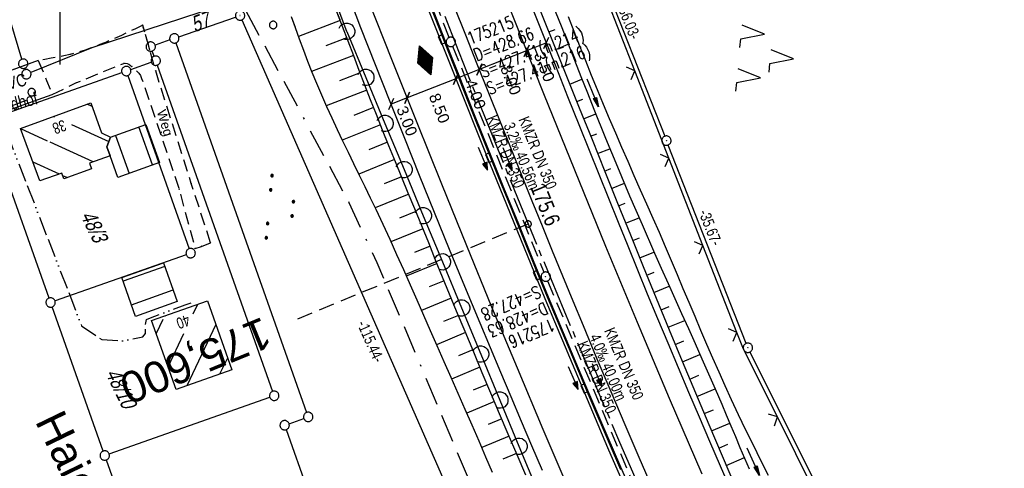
# Model space of a CAD drawing. Extents: x 508513 to 509174, y 450079 to 451036.
# Tile 44 of 51: x 508594 to 508751, y 450823 to 450895. Entities that reach past the tile are written whole.
import ezdxf
from ezdxf.enums import TextEntityAlignment as Align

# ---------------------------------------------------------------- set-up
doc = ezdxf.new("R2010")
doc.units = 0
doc.header["$LTSCALE"] = 10
doc.header["$MEASUREMENT"] = 0
for name, pattern in [('ACAD_ISO13W100', [36, 12, -3, 12, -3, 0, -3, 0, -3]), ('ACAD_ISO16W100', [73, 15, -6.5, 15, -6.5, 15, -7, 1, -7]), ('ACHSE', [5.5, 4, -0.5, 0.5, -0.5]), ('AUSGEZOGEN', [0]), ('LT00', [0]), ('LT11', [0.3, 0.2, -0.1]), ('LT17', [0.15, 0.1, -0.05]), ('STRICHLINIE2', [0.375, 0.25, -0.125])]:
    doc.linetypes.add(name, pattern=pattern)
doc.layers.get('0').update_dxf_attribs({"linetype": 'LT00'})
for name, color, linetype in [('--EK_FBR', 250, 'LT00'), ('--EK_Halt-Pfeil', 4, 'LT00'), ('--EK_Haltung', 7, 'STRICHLINIE2'), ('--EK_Haltung-Text', 140, 'LT00'), ('--EK_Schacht-Text', 5, 'LT00'), ('--EK_ST-93-1', 30, 'LT17'), ('--EL_DFK_AB_L', 21, 'LT00'), ('--EL_DFK_AB_P', 7, 'LT00'), ('--EL_Halt-Pfeil', 4, 'LT00'), ('--EL_Haltung', 182, 'STRICHLINIE2'), ('--EL_Haltung-Text', 182, 'LT00'), ('-AX-093', 35, 'ACHSE'), ('-HTP-40W', 11, 'Continuous'), ('-ST-93-1', 250, 'LT00'), ('ABSTAND', 8, 'LT00'), ('BAB-KABEL', 220, 'ACAD_ISO16W100'), ('BEMAßUNG', 255, 'Continuous'), ('DFK_AB_L', 21, 'LT00'), ('DFK_AB_P', 7, 'LT00'), ('DFK_BEB_SCHR', 254, 'LT00'), ('DFK_BEBAUUNG', 250, 'LT00'), ('DFK_FLUR_NR', 250, 'LT00'), ('DFK_GZPKT', 250, 'LT00'), ('DFK_HAUSNR', 250, 'LT00'), ('DFK_KATASTER', 250, 'LT00'), ('DFK_NUTZUNG', 250, 'LT00'), ('DFK_VERMPKT', 252, 'LT00'), ('FELDWEG_TEXT', 250, 'Continuous'), ('GASLTG', 250, 'ACAD_ISO13W100'), ('ORTSNAMEN', 250, 'Continuous'), ('PFEIL', 140, 'AUSGEZOGEN'), ('V121_AFBR_BAB', 250, 'LT00'), ('V121_BOESCH', 250, 'LT00'), ('V121_FELDWEG', 250, 'LT11'), ('V121_RASTER', 250, 'LT00'), ('V122_AFBR_BAB', 250, 'LT00'), ('V122_BOESCH', 250, 'LT00'), ('V122_BOSCHUNG', 250, 'LT00'), ('V122_FELDWEG', 250, 'LT11'), ('V122_GRABEN', 250, 'LT00'), ('V122_H_BORD', 8, 'LT00'), ('V122_KA_PRUF', 182, 'LT00'), ('V122_LAERM', 11, 'LT00'), ('V122_LD_MARK', 250, 'LT00'), ('V122_RINNE', 182, 'LT00'), ('V122_SINKK', 182, 'LT00'), ('V122_ZAUN', 40, 'LT00'), ('WASSERLTG_TEXT', 130, 'Continuous')]:
    doc.layers.add(name, color=color, linetype=linetype)
doc.styles.add('Arial', font='ARIAL.TTF')
doc.styles.add('Beschrift', font='ARIAL.TTF')
doc.styles.add('Haltungsbeschriftung', font='ARIAL.TTF', dxfattribs={"width": 0.75})
doc.styles.add('schachtbeschriftung', font='romans.shx', dxfattribs={"width": 0.75, "height": 2})
doc.styles.get("Standard").update_dxf_attribs({"font": 'ARIAL.TTF'})
doc.styles.add('Versorgungsltg', font='ARIAL.TTF', dxfattribs={"width": 0.8, "height": 2})

# ---------------------------------------------------------------- blocks, each defined once
blk = doc.blocks.new('SYMB7010')
at = {"color": 0, "linetype": 'ByBlock'}
for points in [[(-0.031408, 0.499213), (-0.093728, 0.49134), (-0.15457, 0.475719), (-0.212975, 0.452595), (-0.268021, 0.422333), (-0.31884, 0.385411), (-0.36463, 0.342411), (-0.40467, 0.29401), (-0.438329, 0.240973), (-0.465074, 0.184136), (-0.484486, 0.124395), (-0.496256, 0.062692), (-0.5002, 0)], [(-0.5002, 0), (-0.496256, -0.062692), (-0.484486, -0.124395), (-0.465075, -0.184136), (-0.438329, -0.240973), (-0.404671, -0.29401), (-0.36463, -0.342411), (-0.31884, -0.385411), (-0.268021, -0.422333), (-0.212975, -0.452595), (-0.154571, -0.475719), (-0.093728, -0.49134), (-0.031408, -0.499213), (0.031408, -0.499213)], [(0.5002, 0), (0.496256, 0.062692), (0.484485, 0.124395), (0.465074, 0.184136), (0.438329, 0.240973), (0.40467, 0.29401), (0.36463, 0.342411), (0.31884, 0.385411), (0.268021, 0.422333), (0.212975, 0.452595), (0.15457, 0.475719), (0.093728, 0.49134), (0.031408, 0.499213), (-0.031408, 0.499213)], [(0.031408, -0.499213), (0.093728, -0.491341), (0.15457, -0.475719), (0.212975, -0.452595), (0.268021, -0.422333), (0.31884, -0.385411), (0.36463, -0.342411), (0.404671, -0.294011), (0.438329, -0.240974), (0.465075, -0.184136), (0.484486, -0.124395), (0.496256, -0.062692), (0.500201, 0)]]:
    blk.add_lwpolyline(points, dxfattribs=at)
blk = doc.blocks.new('SYMB7111')
at = {"color": 0, "linetype": 'ByBlock'}
for p, q in [((-0.13, 0.202919), (-0.13, 0.177081)), ((-0.125, 0.172895), (-0.125, 0.207105)), ((-0.12, 0.209164), (-0.12, 0.170836)), ((-0.115, 0.170204), (-0.115, 0.209796)), ((-0.11, 0.209164), (-0.11, 0.170836)), ((-0.105, 0.172895), (-0.105, 0.207105)), ((-0.1, 0.202919), (-0.1, 0.177081)), ((-0.095, 0.189874), (-0.095, 0.190146)), ((0.1, 0.202919), (0.1, 0.177081)), ((0.105, 0.172895), (0.105, 0.207105)), ((0.11, 0.209164), (0.11, 0.170836)), ((0.115, 0.170204), (0.115, 0.209796)), ((0.12, 0.209164), (0.12, 0.170836)), ((0.125, 0.172895), (0.125, 0.207105)), ((0.13, 0.202919), (0.13, 0.177081)), ((0.135, 0.189874), (0.135, 0.190146)), ((-0.515, -0.177081), (-0.515, -0.202919)), ((-0.51, -0.207105), (-0.51, -0.172895)), ((-0.505, -0.170836), (-0.505, -0.209164)), ((-0.5, -0.209796), (-0.5, -0.170204)), ((-0.495, -0.170836), (-0.495, -0.209164)), ((-0.49, -0.207105), (-0.49, -0.172895)), ((-0.485, -0.177081), (-0.485, -0.202919)), ((-0.48, -0.190126), (-0.48, -0.189854)), ((-0.285, -0.177081), (-0.285, -0.202919)), ((-0.28, -0.207105), (-0.28, -0.172895)), ((-0.275, -0.170836), (-0.275, -0.209164)), ((-0.27, -0.209796), (-0.27, -0.170204)), ((-0.265, -0.170836), (-0.265, -0.209164)), ((-0.26, -0.207105), (-0.26, -0.172895)), ((-0.255, -0.177081), (-0.255, -0.202919)), ((-0.25, -0.190126), (-0.25, -0.189854)), ((0.255, -0.177081), (0.255, -0.202919)), ((0.26, -0.207105), (0.26, -0.172895)), ((0.265, -0.170836), (0.265, -0.209164)), ((0.27, -0.209796), (0.27, -0.170204)), ((0.275, -0.170836), (0.275, -0.209164)), ((0.28, -0.207105), (0.28, -0.172895)), ((0.285, -0.177081), (0.285, -0.202919)), ((0.29, -0.190126), (0.29, -0.189854)), ((0.485, -0.177081), (0.485, -0.202919)), ((0.49, -0.207105), (0.49, -0.172895)), ((0.495, -0.170836), (0.495, -0.209164)), ((0.5, -0.209796), (0.5, -0.170204)), ((0.505, -0.170836), (0.505, -0.209164)), ((0.51, -0.207105), (0.51, -0.172895)), ((0.515, -0.177081), (0.515, -0.202919)), ((0.52, -0.190126), (0.52, -0.189854))]:
    blk.add_line(p, q, dxfattribs=at)
for points in [[(-0.095, 0.19), (-0.096981, 0.198678), (-0.10253, 0.205637), (-0.11055, 0.209499), (-0.11945, 0.209499), (-0.12747, 0.205637), (-0.133019, 0.198678), (-0.135, 0.19), (-0.133019, 0.181322), (-0.12747, 0.174363), (-0.11945, 0.170501), (-0.11055, 0.170501), (-0.10253, 0.174363), (-0.096981, 0.181322), (-0.095, 0.19)], [(0.135, 0.19), (0.133019, 0.198678), (0.12747, 0.205637), (0.11945, 0.209499), (0.11055, 0.209499), (0.10253, 0.205637), (0.096981, 0.198678), (0.095, 0.19), (0.096981, 0.181322), (0.10253, 0.174363), (0.11055, 0.170501), (0.11945, 0.170501), (0.12747, 0.174363), (0.133019, 0.181322), (0.135, 0.19)], [(-0.48, -0.19), (-0.481981, -0.181322), (-0.48753, -0.174363), (-0.49555, -0.170501), (-0.50445, -0.170501), (-0.51247, -0.174363), (-0.518019, -0.181322), (-0.52, -0.19), (-0.518019, -0.198678), (-0.51247, -0.205637), (-0.50445, -0.209499), (-0.49555, -0.209499), (-0.48753, -0.205637), (-0.481981, -0.198678), (-0.48, -0.19)], [(-0.25, -0.19), (-0.251981, -0.181322), (-0.25753, -0.174363), (-0.26555, -0.170501), (-0.27445, -0.170501), (-0.28247, -0.174363), (-0.288019, -0.181322), (-0.29, -0.19), (-0.288019, -0.198678), (-0.28247, -0.205637), (-0.27445, -0.209499), (-0.26555, -0.209499), (-0.25753, -0.205637), (-0.251981, -0.198678), (-0.25, -0.19)], [(0.29, -0.19), (0.288019, -0.181322), (0.28247, -0.174363), (0.27445, -0.170501), (0.26555, -0.170501), (0.25753, -0.174363), (0.251981, -0.181322), (0.25, -0.19), (0.251981, -0.198678), (0.25753, -0.205637), (0.26555, -0.209499), (0.27445, -0.209499), (0.28247, -0.205637), (0.288019, -0.198678), (0.29, -0.19)], [(0.52, -0.19), (0.518019, -0.181322), (0.51247, -0.174363), (0.50445, -0.170501), (0.49555, -0.170501), (0.48753, -0.174363), (0.481981, -0.181322), (0.48, -0.19), (0.481981, -0.198678), (0.48753, -0.205637), (0.49555, -0.209499), (0.50445, -0.209499), (0.51247, -0.205637), (0.518019, -0.198678), (0.52, -0.19)]]:
    blk.add_lwpolyline(points, dxfattribs=at)
blk = doc.blocks.new('SYMB7221')
at = {"color": 0, "linetype": 'ByBlock'}
for p, q in [((0, 0.435), (-0.11, 0.065)), ((0.11, 0.065), (0, 0.435)), ((0.25, 0.065), (0.11, 0.065)), ((-0.35, -0.065), (-0.46, -0.435)), ((0.35, -0.065), (0.24, -0.435))]:
    blk.add_line(p, q, dxfattribs=at)
for points in [[(-0.1, -0.435), (-0.24, -0.435), (-0.35, -0.065)], [(0.6, -0.435), (0.46, -0.435), (0.35, -0.065)]]:
    blk.add_lwpolyline(points, dxfattribs=at)
blk = doc.blocks.new('SYMB0003')
at = {"color": 0, "linetype": 'ByBlock'}
for p, q in [((-0.015712, 0), (0.010166, 0.012015)), ((0, -0.021257), (-0.015712, 0)), ((0.010166, 0.012015), (0, -0.021257))]:
    blk.add_line(p, q, dxfattribs=at)
for points in [[(-0.031395, 0.499013), (-0.093691, 0.491144), (-0.154509, 0.475528), (-0.21289, 0.452414), (-0.267913, 0.422164), (-0.318712, 0.385257), (-0.364484, 0.342274), (-0.404509, 0.293893), (-0.438154, 0.240877), (-0.464888, 0.184062), (-0.484292, 0.124345), (-0.496058, 0.062667), (-0.5, 0)], [(-0.5, 0), (-0.496058, -0.062667), (-0.484292, -0.124345), (-0.464888, -0.184062), (-0.438154, -0.240877), (-0.404509, -0.293893), (-0.364485, -0.342274), (-0.318712, -0.385257), (-0.267914, -0.422164), (-0.21289, -0.452414), (-0.154509, -0.475529), (-0.093691, -0.491144), (-0.031395, -0.499014), (0.031395, -0.499014)], [(0.5, 0), (0.496057, 0.062667), (0.484292, 0.124345), (0.464888, 0.184062), (0.438153, 0.240877), (0.404509, 0.293893), (0.364484, 0.342274), (0.318712, 0.385257), (0.267913, 0.422164), (0.21289, 0.452414), (0.154509, 0.475528), (0.093691, 0.491144), (0.031395, 0.499013), (-0.031395, 0.499013)], [(0.031395, -0.499014), (0.093691, -0.491144), (0.154509, -0.475529), (0.21289, -0.452414), (0.267914, -0.422164), (0.318712, -0.385257), (0.364485, -0.342274), (0.404509, -0.293893), (0.438154, -0.240877), (0.464889, -0.184062), (0.484292, -0.124345), (0.496058, -0.062667), (0.5, 0)]]:
    blk.add_lwpolyline(points, dxfattribs=at)
blk = doc.blocks.new('SYMB2')
at = {"color": 0, "linetype": 'ByBlock', "flags": 128}
for points in [[(-0.031395, 0.499013), (-0.093691, 0.491144), (-0.154509, 0.475528), (-0.21289, 0.452414), (-0.267913, 0.422164), (-0.318712, 0.385257), (-0.364484, 0.342274), (-0.404509, 0.293893), (-0.438154, 0.240877), (-0.464888, 0.184062), (-0.484292, 0.124345), (-0.496058, 0.062667), (-0.5, 0)], [(-0.5, 0), (-0.496058, -0.062667), (-0.484292, -0.124345), (-0.464888, -0.184062), (-0.438154, -0.240877), (-0.404509, -0.293893), (-0.364485, -0.342274), (-0.318712, -0.385257), (-0.267914, -0.422164), (-0.21289, -0.452414), (-0.154509, -0.475529), (-0.093691, -0.491144), (-0.031395, -0.499014), (0.031395, -0.499014)], [(0.5, 0), (0.496057, 0.062667), (0.484292, 0.124345), (0.464888, 0.184062), (0.438153, 0.240877), (0.404509, 0.293893), (0.364484, 0.342274), (0.318712, 0.385257), (0.267913, 0.422164), (0.21289, 0.452414), (0.154509, 0.475528), (0.093691, 0.491144), (0.031395, 0.499013), (-0.031395, 0.499013)], [(0.031395, -0.499014), (0.093691, -0.491144), (0.154509, -0.475529), (0.21289, -0.452414), (0.267914, -0.422164), (0.318712, -0.385257), (0.364485, -0.342274), (0.404509, -0.293893), (0.438154, -0.240877), (0.464889, -0.184062), (0.484292, -0.124345), (0.496058, -0.062667), (0.5, 0)]]:
    blk.add_lwpolyline(points, dxfattribs=at)
blk = doc.blocks.new('SYMB0011')
at = {"color": 0, "linetype": 'ByBlock'}
for p, q in [((0.5, 0), (-0.5, 0)), ((0, 0.5), (0, -0.5))]:
    blk.add_line(p, q, dxfattribs=at)
blk = doc.blocks.new('SYMB0024')
at = {"color": 0, "linetype": 'ByBlock'}
for p, q in [((-0.5, 0.5), (0, 0)), ((0, 0), (0.5, 0.5))]:
    blk.add_line(p, q, dxfattribs=at)
blk = doc.blocks.new('SYMB7122')
at = {"color": 0, "linetype": 'ByBlock'}
for points in [[(-0.109975, -0.002365), (-0.106745, 0.026562), (-0.096041, 0.053629), (-0.078613, 0.076941), (-0.055681, 0.094866), (-0.028851, 0.106149), (0, 0.11)], [(0, 0.11), (0.028851, 0.106149), (0.055681, 0.094866), (0.078613, 0.076941), (0.096041, 0.053629), (0.106745, 0.026562), (0.109975, -0.002365)], [(-0.075234, -0.080249), (-0.093647, -0.057708), (-0.105504, -0.031126), (-0.109975, -0.002365)], [(0.109975, -0.002365), (0.105504, -0.031126), (0.093647, -0.057708), (0.075234, -0.080249)]]:
    blk.add_lwpolyline(points, dxfattribs=at)
blk = doc.blocks.new('_Oblique')
at = {"color": 0, "linetype": 'ByBlock', "lineweight": -2}
blk.add_line((-0.5, -0.5), (0.5, 0.5), dxfattribs=at)
blk = doc.blocks.new('Pfreil3')
at = {"layer": 'PFEIL'}
blk.add_hatch(color=256, dxfattribs=at).paths.add_polyline_path([(-1.55, 0.27), (-1.55, -0.27), (0, 0)])
for p, q in [((-1.55, 0), (-4.83, 0)), ((-1.55, -0.27), (-1.55, 0.27)), ((-1.55, 0.27), (0, 0)), ((0, 0), (-1.55, -0.27))]:
    blk.add_line(p, q, dxfattribs=at)
blk = doc.blocks.new('SYMB0652')
at = {"color": 0, "linetype": 'ByBlock'}
blk.add_lwpolyline([(-0.15, -0.075), (0.15, -0.075), (0.15, 0.075), (-0.15, 0.075), (-0.15, -0.075)], dxfattribs=at)
blk = doc.blocks.new('SYMB71')
at = {"color": 0, "linetype": 'ByBlock'}
for p, q in [((-0.5, 0), (0, 0.25)), ((0, -0.25), (-0.5, 0)), ((-0.5, 0), (-0.5, 0)), ((-0.48, -0.01), (-0.48, 0.01)), ((-0.46, -0.02), (-0.46, 0.02)), ((-0.44, -0.03), (-0.44, 0.03)), ((-0.42, -0.04), (-0.42, 0.04)), ((-0.4, -0.05), (-0.4, 0.05)), ((-0.38, -0.06), (-0.38, 0.06)), ((-0.36, -0.07), (-0.36, 0.07)), ((-0.34, -0.08), (-0.34, 0.08)), ((-0.32, -0.09), (-0.32, 0.09)), ((-0.3, -0.1), (-0.3, 0.1)), ((-0.28, -0.11), (-0.28, 0.11)), ((-0.26, -0.12), (-0.26, 0.12)), ((-0.24, -0.13), (-0.24, 0.13)), ((-0.22, -0.14), (-0.22, 0.14)), ((-0.2, -0.15), (-0.2, 0.15)), ((-0.18, -0.16), (-0.18, 0.16)), ((-0.16, -0.17), (-0.16, 0.17)), ((-0.14, -0.18), (-0.14, 0.18)), ((-0.12, -0.19), (-0.12, 0.19)), ((-0.1, -0.2), (-0.1, 0.2)), ((-0.08, -0.21), (-0.08, 0.21)), ((-0.06, -0.22), (-0.06, 0.22)), ((-0.04, -0.23), (-0.04, 0.23)), ((-0.02, -0.24), (-0.02, 0.24)), ((0, 0.25), (0.5, 0)), ((0, -0.25), (0, 0.25)), ((0.5, 0), (0, -0.25)), ((0.02, -0.24), (0.02, 0.24)), ((0.04, -0.23), (0.04, 0.23)), ((0.06, -0.22), (0.06, 0.22)), ((0.08, -0.21), (0.08, 0.21)), ((0.1, -0.2), (0.1, 0.2)), ((0.12, -0.19), (0.12, 0.19)), ((0.14, -0.18), (0.14, 0.18)), ((0.16, -0.17), (0.16, 0.17)), ((0.18, -0.16), (0.18, 0.16)), ((0.2, -0.15), (0.2, 0.15)), ((0.22, -0.14), (0.22, 0.14)), ((0.24, -0.13), (0.24, 0.13)), ((0.26, -0.12), (0.26, 0.12)), ((0.28, -0.11), (0.28, 0.11)), ((0.3, -0.1), (0.3, 0.1)), ((0.32, -0.09), (0.32, 0.09)), ((0.34, -0.08), (0.34, 0.08)), ((0.36, -0.07), (0.36, 0.07)), ((0.38, -0.06), (0.38, 0.06)), ((0.4, -0.05), (0.4, 0.05)), ((0.42, -0.04), (0.42, 0.04)), ((0.44, -0.03), (0.44, 0.03)), ((0.46, -0.02), (0.46, 0.02)), ((0.48, -0.01), (0.48, 0.01))]:
    blk.add_line(p, q, dxfattribs=at)
blk = doc.blocks.new('SYMB0070')
at = {"color": 0, "linetype": 'ByBlock'}
for p, q in [((-0.5, 0), (0.2, 0)), ((0.5, 0), (0.2, 0.1)), ((0.2, 0.1), (0.2, 0)), ((0.468, 0), (0.21, 0.086)), ((0.21, 0.086), (0.21, -0.086)), ((0.21, -0.086), (0.468, 0)), ((0.22, -0.072), (0.437, 0)), ((0.23, -0.058), (0.405, 0)), ((0.24, -0.045), (0.374, 0)), ((0.342, 0), (0.25, 0.031)), ((0.25, 0.031), (0.25, -0.031)), ((0.25, -0.031), (0.342, 0)), ((0.26, -0.017), (0.31, 0)), ((0.27, -0.003), (0.279, 0))]:
    blk.add_line(p, q, dxfattribs=at)
for points in [[(0.2, 0), (0.2, -0.1), (0.5, 0)], [(0.437, 0), (0.22, 0.072), (0.22, -0.072)], [(0.405, 0), (0.23, 0.058), (0.23, -0.058)], [(0.374, 0), (0.24, 0.045), (0.24, -0.045)], [(0.31, 0), (0.26, 0.017), (0.26, -0.017)], [(0.279, 0), (0.27, 0.003), (0.27, -0.003)]]:
    blk.add_lwpolyline(points, dxfattribs=at)

msp = doc.modelspace()

# ---------------------------------------------------------------- linework, layer by layer
at = {"layer": '--EK_FBR'}
for points in [[(508677.33, 450822.73), (508675.66, 450826.65), (508673.99, 450830.58), (508672.32, 450834.51), (508670.66, 450838.43), (508669, 450842.37), (508667.35, 450846.3), (508664.9, 450852.21), (508662.47, 450858.12), (508660.05, 450864.04), (508657.65, 450869.97), (508655.28, 450875.89), (508652.92, 450881.81), (508650.58, 450887.74), (508648.26, 450893.67), (508646.74, 450897.59)], [(508707.8, 450818.98), (508705.88, 450823.42), (508704.19, 450827.35), (508702.5, 450831.28), (508700.82, 450835.22), (508699.15, 450839.15), (508697.49, 450843.1), (508695.84, 450847.04), (508694.2, 450850.99), (508692.62, 450854.81), (508691.06, 450858.64), (508689.51, 450862.47), (508687.96, 450866.3), (508686.42, 450870.13), (508684.88, 450873.97), (508683.34, 450877.81), (508681.43, 450882.59), (508679.52, 450887.37), (508677.62, 450892.15), (508675.71, 450896.94)]]:
    msp.add_lwpolyline(points, dxfattribs=at)
at = {"layer": '--EK_FBR', "color": 2}
msp.add_lwpolyline([(508695.13, 450819.52), (508692.86, 450824.78), (508690.6, 450830.04), (508688.35, 450835.31), (508686.12, 450840.58), (508683.91, 450845.87), (508682.25, 450849.86), (508680.61, 450853.86), (508678.97, 450857.86), (508677.34, 450861.87), (508675.71, 450865.88), (508674.09, 450869.89), (508672.48, 450873.9), (508670.61, 450878.54), (508668.75, 450883.19), (508666.9, 450887.84), (508665.05, 450892.49), (508663.21, 450897.14)], dxfattribs=at)
at = {"layer": '--EK_Haltung'}
for p, q in [((508662.4, 450892.08), (508648.72, 450927.29)), ((508662.95, 450890.69), (508677.59, 450854.47)), ((508678.16, 450853.09), (508693.14, 450817.61))]:
    msp.add_line(p, q, dxfattribs=at)
at = {"layer": '--EK_ST-93-1', "ltscale": 2.5}
msp.add_line((508675.07, 450862.21), (508638.08, 450846.99), dxfattribs=at)
at = {"layer": '--EL_DFK_AB_L'}
for p, q in [((508684.29, 450908.4), (508696.94, 450876.27)), ((508629.2, 450894.92), (508674.95, 450790.57)), ((508710, 450843.08), (508697.49, 450874.87)), ((508710.6, 450841.71), (508737.26, 450788.24))]:
    msp.add_line(p, q, dxfattribs=at)
at = {"layer": '--EL_Haltung'}
for p, q in [((508662.4, 450892.08), (508648.72, 450927.29)), ((508662.95, 450890.69), (508677.59, 450854.47)), ((508678.16, 450853.09), (508693.14, 450817.61))]:
    msp.add_line(p, q, dxfattribs=at)
at = {"layer": '-AX-093', "ltscale": 0.2}
msp.add_lwpolyline([(508633.78, 450969.9), (508637.81, 450958.68), (508642.66, 450945.41), (508647.59, 450932.17), (508652.6, 450918.95), (508657.67, 450905.77), (508662.83, 450892.61), (508668.06, 450879.48), (508673.36, 450866.38), (508678.73, 450853.32), (508684.18, 450840.28), (508689.71, 450827.27), (508695.3, 450814.3)], dxfattribs=at)
at = {"layer": 'BAB-KABEL', "ltscale": 0.03, "flags": 128}
msp.add_lwpolyline([(508612.71, 450959.7), (508614.65, 450954.69), (508622.36, 450920.86), (508627.49, 450900.73), (508646.33, 450865.65), (508650.82, 450856.03), (508655.09, 450845.99), (508665.58, 450821.15), (508674.15, 450797.79), (508681.01, 450776.17), (508688.06, 450755.24), (508698.12, 450718.22), (508716.31, 450688.67), (508734.27, 450678.41), (508740.7, 450663.21), (508731.5, 450645.69), (508737.09, 450632.51), (508755.8, 450615.5), (508783.31, 450588.25), (508796.06, 450566.7), (508804.42, 450547.88), (508805.85, 450544.01), (508814.36, 450522.45), (508823.98, 450499.02), (508835.94, 450468.9), (508838.08, 450464.72), (508846.41, 450448.26), (508854.77, 450432.23), (508871.49, 450399.58), (508880.53, 450382.87), (508893.18, 450359.11), (508905.48, 450338.79), (508916.76, 450320.16), (508928.2, 450300.35), (508931.61, 450292.51), (508935.88, 450281.54), (508942.55, 450253.02), (508950.58, 450230.48), (508952.11, 450227.24), (508962.53, 450209.48), (508960.48, 450205.73), (508963.39, 450199.37), (508968.17, 450193.06), (508993.1, 450156.36), (508997.12, 450135.56), (509000.61, 450119.8)], dxfattribs=at)
at = {"layer": 'BEMAßUNG'}
for p, q in [((508677.98, 450891.22), (508674.8, 450889.96)), ((508674.8, 450889.97), (508667.23, 450886.98)), ((508667.23, 450886.98), (508663.47, 450885.49)), ((508663.47, 450885.49), (508655.67, 450882.42)), ((508655.67, 450882.42), (508653.08, 450881.4))]:
    msp.add_line(p, q, dxfattribs=at)
at = {"layer": 'DFK_AB_L'}
for p, q in [((508684.29, 450908.4), (508696.94, 450876.27)), ((508629.2, 450894.92), (508674.95, 450790.57)), ((508710, 450843.08), (508697.49, 450874.87)), ((508710.6, 450841.71), (508737.26, 450788.24))]:
    msp.add_line(p, q, dxfattribs=at)
at = {"layer": 'DFK_BEB_SCHR'}
for p, q in [((508605.18, 450881.03), (508604.4, 450881.39)), ((508599.01, 450879.44), (508599.15, 450879.38)), ((508601.88, 450878.14), (508607.87, 450875.42)), ((508598.06, 450875.48), (508593.74, 450877.44)), ((508608.92, 450876.41), (508611.13, 450870.32)), ((508614.89, 450871.67), (508612.68, 450877.77)), ((508605.34, 450872.18), (508598.45, 450875.3)), ((508595.68, 450872.17), (508599.92, 450870.24)), ((508600.45, 450870), (508601.22, 450869.65)), ((508616.84, 450855.42), (508610.15, 450853.03)), ((508611.5, 450849.26), (508618.17, 450851.65)), ((508621.4, 450847.82), (508622.15, 450849.38)), ((508616.54, 450846.9), (508615.47, 450844.66)), ((508616.82, 450847.49), (508616.76, 450847.37)), ((508625.02, 450846.11), (508620.35, 450836.3)), ((508617.36, 450839.32), (508619.9, 450844.66)), ((508625.67, 450838.18), (508626.92, 450840.79))]:
    msp.add_line(p, q, dxfattribs=at)
at = {"layer": 'DFK_BEBAUUNG'}
for points in [[(508607.52, 450874.58), (508608.06, 450873.14), (508604.75, 450871.97), (508605.09, 450871.03), (508600.65, 450869.45), (508600.31, 450870.38), (508596.8, 450869.13), (508593.71, 450877.53), (508604.98, 450881.6), (508606.68, 450876.84), (508608.16, 450876.13), (508607.52, 450874.58)], [(508613.78, 450878.17), (508615.99, 450872.07), (508609.3, 450869.66), (508608.06, 450873.14), (508607.52, 450874.58), (508608.16, 450876.13), (508613.78, 450878.17)], [(508609.94, 450853.62), (508616.63, 450856.01), (508618.83, 450849.78), (508612.16, 450847.41), (508609.94, 450853.62)], [(508614.73, 450846.75), (508623.67, 450849.92), (508627.6, 450838.86), (508618.64, 450835.7), (508614.73, 450846.75)]]:
    msp.add_lwpolyline(points, dxfattribs=at)
at = {"layer": 'DFK_KATASTER'}
for p, q in [((508593.94, 450888.61), (508582.54, 450926.7)), ((508628.32, 450898.04), (508605.12, 450890.43)), ((508619.07, 450892.19), (508628.19, 450895.36)), ((508617.65, 450891.7), (508615.29, 450890.89)), ((508618.61, 450891.24), (508639.56, 450832.02)), ((508605.12, 450890.43), (508595.35, 450886.49)), ((508615.13, 450889.09), (508614.83, 450889.93)), ((508611.37, 450886.97), (508614.67, 450888.13)), ((508615.63, 450887.67), (508634.11, 450835.4)), ((508588.91, 450879.08), (508609.95, 450886.47)), ((508594.36, 450887.17), (508594.44, 450886.93)), ((508610.91, 450886.01), (508620.73, 450858.25)), ((508598.29, 450850.34), (508588.45, 450878.12)), ((508620.27, 450857.29), (508599.25, 450849.88)), ((508606.96, 450825.83), (508598.79, 450848.92)), ((508607.92, 450825.37), (508633.65, 450834.44)), ((508636.75, 450830.22), (508639.1, 450831.06)), ((508636.29, 450829.26), (508649.98, 450790.5)), ((508607.46, 450824.41), (508630.36, 450759.67))]:
    msp.add_line(p, q, dxfattribs=at)
at = {"layer": 'GASLTG', "ltscale": 0.025, "flags": 128}
for points in [[(508577.59, 450881.52), (508578.27, 450881.28), (508579.7, 450876.84), (508581.51, 450877.37), (508589.57, 450880.07), (508594.95, 450882.19)], [(508589.57, 450880.07), (508590.44, 450877.44), (508591.89, 450875.9), (508603.51, 450845.87), (508606.73, 450843.72), (508610.06, 450843.51), (508613.31, 450844.14), (508613.74, 450844.68), (508613.77, 450846.38), (508613.92, 450846.93), (508614.56, 450847.2), (508620.11, 450849.26), (508621.17, 450849.62), (508621.35, 450849.1)]]:
    msp.add_lwpolyline(points, dxfattribs=at)
at = {"layer": 'V121_AFBR_BAB'}
msp.add_line((508596.57, 450888.42), (508590.7, 450886.27), dxfattribs=at)
at = {"layer": 'V121_BOESCH'}
for points in [[(508637.1, 450895.48), (508637.7, 450893.77)], [(508644.91, 450894.92), (508644.41, 450896.22)]]:
    msp.add_lwpolyline(points, dxfattribs=at)
at = {"layer": 'V121_FELDWEG'}
msp.add_line((508596.57, 450888.42), (508597.04, 450887.28), dxfattribs=at)
at = {"layer": 'V121_FELDWEG', "flags": 128}
for points in [[(508613.29, 450894.06), (508612.15, 450893.51), (508611.01, 450892.97), (508609.87, 450892.44), (508608.73, 450891.92), (508607.58, 450891.42), (508606.42, 450890.95), (508605.26, 450890.5), (508604.08, 450890.09), (508602.89, 450889.72), (508601.69, 450889.39), (508600.68, 450889.16), (508599.66, 450888.95), (508598.63, 450888.76), (508597.6, 450888.58), (508596.57, 450888.42)], [(508614.46, 450890.06), (508614.17, 450891.1), (508613.29, 450894.06)]]:
    msp.add_lwpolyline(points, dxfattribs=at)
at = {"layer": 'V121_RASTER'}
msp.add_line((508600, 450906.81), (508600, 450887.75), dxfattribs=at)
at = {"layer": 'V122_AFBR_BAB'}
msp.add_line((508596.57, 450888.42), (508578.74, 450881.89), dxfattribs=at)
for points in [[(508677.33, 450822.73), (508675.66, 450826.65), (508673.99, 450830.58), (508672.32, 450834.51), (508670.66, 450838.43), (508669, 450842.37), (508667.35, 450846.3), (508664.9, 450852.21), (508662.47, 450858.12), (508660.05, 450864.04), (508657.65, 450869.97), (508655.28, 450875.89), (508652.92, 450881.81), (508650.58, 450887.74), (508648.26, 450893.67), (508646.74, 450897.59)], [(508707.8, 450818.98), (508705.88, 450823.42), (508704.19, 450827.35), (508702.5, 450831.28), (508700.82, 450835.22), (508699.15, 450839.15), (508697.49, 450843.1), (508695.84, 450847.04), (508694.2, 450850.99), (508692.62, 450854.81), (508691.06, 450858.64), (508689.51, 450862.47), (508687.96, 450866.3), (508686.42, 450870.13), (508684.88, 450873.97), (508683.34, 450877.81), (508681.43, 450882.59), (508679.52, 450887.37), (508677.62, 450892.15), (508675.71, 450896.94)], [(508567.94, 450873.21), (508569.73, 450873.68), (508571.53, 450874.15), (508573.32, 450874.63), (508575.11, 450875.12), (508576.9, 450875.62), (508578.68, 450876.14), (508580.45, 450876.67), (508582.23, 450877.23), (508584, 450877.81), (508585.76, 450878.4), (508587.53, 450879), (508589.79, 450879.78), (508592.04, 450880.56), (508594.3, 450881.35), (508596.55, 450882.15), (508598.81, 450882.94)]]:
    msp.add_lwpolyline(points, dxfattribs=at)
at = {"layer": 'V122_AFBR_BAB', "color": 0}
msp.add_lwpolyline([(508695.13, 450819.52), (508692.86, 450824.78), (508690.6, 450830.04), (508688.35, 450835.31), (508686.12, 450840.58), (508683.91, 450845.87), (508682.25, 450849.86), (508680.61, 450853.86), (508678.97, 450857.86), (508677.34, 450861.87), (508675.71, 450865.88), (508674.09, 450869.89), (508672.48, 450873.9), (508670.61, 450878.54), (508668.75, 450883.19), (508666.9, 450887.84), (508665.05, 450892.49), (508663.21, 450897.14)], dxfattribs=at)
at = {"layer": 'V122_BOESCH'}
for points in [[(508662.07, 450934.96), (508662.69, 450932.69), (508663.39, 450930.45), (508664.18, 450928.23), (508665.05, 450926.05), (508679.17, 450890.99), (508681.21, 450885.91), (508683.25, 450880.82), (508685.29, 450875.73), (508687.33, 450870.65), (508689.38, 450865.57), (508691.44, 450860.49), (508693.5, 450855.42), (508695.58, 450850.35), (508697.66, 450845.28), (508699.76, 450840.22), (508701.86, 450835.16), (508703.99, 450830.11), (508706.13, 450825.07), (508708.28, 450820.04)], [(508637.1, 450895.48), (508637.73, 450893.68), (508638.38, 450891.88), (508639.04, 450890.09), (508639.72, 450888.3), (508640.41, 450886.52), (508641.13, 450884.76), (508641.92, 450882.89), (508642.74, 450881.04), (508643.58, 450879.2), (508644.44, 450877.36), (508645.31, 450875.53), (508646.2, 450873.71), (508647.09, 450871.89), (508647.98, 450870.06), (508648.87, 450868.24), (508649.76, 450866.42), (508650.64, 450864.59), (508651.77, 450862.18), (508652.89, 450859.76), (508653.98, 450857.34), (508655.07, 450854.91), (508656.15, 450852.48), (508657.22, 450850.04), (508658.28, 450847.61), (508659.35, 450845.17), (508660.42, 450842.73), (508661.54, 450840.19), (508662.66, 450837.65), (508663.78, 450835.1), (508664.91, 450832.56), (508666.03, 450830.02), (508667.14, 450827.47), (508668.24, 450824.92), (508669.29, 450822.45)], [(508674.66, 450821.97), (508673.27, 450825.25), (508671.88, 450828.53), (508670.49, 450831.82), (508669.1, 450835.1), (508667.71, 450838.39), (508666.33, 450841.68), (508664.96, 450844.97), (508663.59, 450848.26), (508662.46, 450850.99), (508661.35, 450853.72), (508660.23, 450856.44), (508659.12, 450859.17), (508658, 450861.9), (508656.89, 450864.63), (508655.85, 450867.15), (508654.81, 450869.67), (508653.78, 450872.19), (508652.75, 450874.72), (508651.73, 450877.25), (508650.73, 450879.78), (508649.81, 450882.12), (508648.9, 450884.47), (508648, 450886.82), (508647.1, 450889.17), (508646.21, 450891.52), (508645.31, 450893.87), (508644.41, 450896.22)]]:
    msp.add_lwpolyline(points, dxfattribs=at)
at = {"layer": 'V122_BOSCHUNG'}
for p, q in [((508644.94, 450894.84), (508638.24, 450892.26)), ((508678.37, 450892.98), (508679.38, 450893.38)), ((508646.01, 450892.03), (508642.65, 450890.74)), ((508679.49, 450890.19), (508681.49, 450891)), ((508647.08, 450889.22), (508640.36, 450886.65)), ((508680.61, 450887.41), (508681.6, 450887.81)), ((508648.15, 450886.42), (508644.83, 450885.15)), ((508681.72, 450884.62), (508683.68, 450885.41)), ((508649.22, 450883.63), (508642.71, 450881.12)), ((508682.84, 450881.84), (508683.81, 450882.23)), ((508650.3, 450880.86), (508647.14, 450879.61)), ((508683.95, 450879.05), (508685.9, 450879.84)), ((508651.4, 450878.09), (508645.27, 450875.63)), ((508685.07, 450876.27), (508686.05, 450876.66)), ((508652.51, 450875.31), (508649.55, 450874.11)), ((508686.19, 450873.49), (508688.16, 450874.28)), ((508653.64, 450872.53), (508647.91, 450870.21)), ((508687.31, 450870.7), (508688.31, 450871.11)), ((508654.78, 450869.76), (508652, 450868.63)), ((508688.43, 450867.92), (508690.47, 450868.74)), ((508655.92, 450866.98), (508650.54, 450864.8)), ((508689.56, 450865.14), (508690.6, 450865.56)), ((508657.06, 450864.21), (508654.44, 450863.15)), ((508690.68, 450862.36), (508692.82, 450863.22)), ((508658.19, 450861.43), (508653.07, 450859.36)), ((508691.81, 450859.58), (508692.91, 450860.02)), ((508659.33, 450858.65), (508656.82, 450857.64)), ((508692.94, 450856.8), (508695.22, 450857.72)), ((508660.46, 450855.88), (508655.53, 450853.88)), ((508694.07, 450854.02), (508695.26, 450854.5)), ((508661.6, 450853.1), (508659.17, 450852.12)), ((508695.21, 450851.25), (508697.67, 450852.24)), ((508662.73, 450850.33), (508657.95, 450848.37)), ((508696.35, 450848.47), (508697.63, 450848.99)), ((508663.87, 450847.57), (508661.51, 450846.59)), ((508697.49, 450845.69), (508700.14, 450846.77)), ((508665.02, 450844.81), (508660.36, 450842.86)), ((508698.64, 450842.91), (508700, 450843.48)), ((508666.18, 450842.04), (508663.87, 450841.08)), ((508699.79, 450840.13), (508702.59, 450841.31)), ((508667.34, 450839.28), (508662.78, 450837.37)), ((508700.95, 450837.36), (508702.38, 450837.97)), ((508668.51, 450836.51), (508666.25, 450835.57)), ((508702.1, 450834.59), (508705.01, 450835.82)), ((508669.67, 450833.75), (508665.21, 450831.88)), ((508703.26, 450831.83), (508704.73, 450832.45)), ((508670.84, 450830.99), (508668.63, 450830.06)), ((508704.43, 450829.06), (508707.36, 450830.3)), ((508672.01, 450828.22), (508667.61, 450826.38)), ((508705.6, 450826.3), (508707.06, 450826.92)), ((508673.18, 450825.46), (508670.99, 450824.54)), ((508706.78, 450823.54), (508709.7, 450824.78))]:
    msp.add_line(p, q, dxfattribs=at)
at = {"layer": 'V122_FELDWEG', "flags": 128}
for points in [[(508613.29, 450894.06), (508612.15, 450893.51), (508611.01, 450892.97), (508609.87, 450892.44), (508608.73, 450891.92), (508607.58, 450891.42), (508606.42, 450890.95), (508605.26, 450890.5), (508604.08, 450890.09), (508602.89, 450889.72), (508601.69, 450889.39), (508600.68, 450889.16), (508599.66, 450888.95), (508598.63, 450888.76), (508597.6, 450888.58), (508596.57, 450888.42)], [(508624.17, 450859.19), (508621.08, 450868.72), (508615.38, 450886.74), (508614.17, 450891.1), (508613.29, 450894.06)], [(508596.57, 450888.42), (508597.89, 450885.23), (508598.81, 450882.94)], [(508598.81, 450882.94), (508602.57, 450884.81), (508610.26, 450887.95), (508610.53, 450887.99), (508610.79, 450887.93), (508611.06, 450887.8), (508611.32, 450887.61), (508611.57, 450887.4), (508611.98, 450887.05), (508612.35, 450886.71), (508612.67, 450886.36), (508612.93, 450885.98), (508613.12, 450885.55), (508619.13, 450867.76), (508621.69, 450858.29)]]:
    msp.add_lwpolyline(points, dxfattribs=at)
at = {"layer": 'V122_FELDWEG'}
msp.add_lwpolyline([(508621.69, 450858.29), (508622.72, 450858.62), (508624.17, 450859.19)], dxfattribs=at)
at = {"layer": 'V122_GRABEN'}
for points in [[(508679.4, 450896.31), (508680.43, 450893.69), (508681.46, 450891.08), (508682.48, 450888.47), (508683.51, 450885.85), (508684.54, 450883.24), (508685.58, 450880.63), (508687.46, 450875.98), (508689.38, 450871.35), (508691.32, 450866.72), (508693.3, 450862.11), (508695.31, 450857.52), (508696.39, 450855.11), (508697.47, 450852.69), (508698.56, 450850.28), (508699.65, 450847.87), (508700.73, 450845.46), (508701.82, 450843.04), (508702.9, 450840.63), (508703.97, 450838.2), (508705.03, 450835.78), (508706.08, 450833.34), (508706.81, 450831.61), (508707.54, 450829.88), (508708.27, 450828.14), (508709, 450826.41), (508709.74, 450824.68), (508710.49, 450822.96)], [(508713.56, 450821.91), (508712.34, 450824.33), (508711.14, 450826.75), (508709.95, 450829.18), (508708.78, 450831.61), (508707.64, 450834.06), (508706.63, 450836.27), (508705.64, 450838.48), (508704.67, 450840.7), (508703.7, 450842.92), (508702.75, 450845.15), (508701.8, 450847.38), (508700.86, 450849.62), (508699.92, 450851.85), (508698.97, 450854.09), (508698.02, 450856.32), (508697.07, 450858.55), (508696.08, 450860.83), (508695.08, 450863.11), (508694.08, 450865.39), (508693.07, 450867.66), (508692.07, 450869.94), (508691.06, 450872.21), (508690.07, 450874.49), (508689.08, 450876.78), (508688.1, 450879.06), (508687.14, 450881.36), (508686.18, 450883.69), (508685.23, 450886.03), (508684.29, 450888.38), (508683.36, 450890.73), (508682.44, 450893.08), (508681.51, 450895.43)]]:
    msp.add_lwpolyline(points, dxfattribs=at)
at = {"layer": 'V122_H_BORD'}
msp.add_lwpolyline([(508692.66, 450816.92), (508689.75, 450823.62), (508686.86, 450830.32), (508683.99, 450837.04), (508681.16, 450843.76), (508678.34, 450850.5), (508675.93, 450856.33), (508673.54, 450862.17), (508671.17, 450868.01), (508668.81, 450873.86), (508666.47, 450879.72), (508664.14, 450885.58), (508661.82, 450891.45), (508659.52, 450897.32)], dxfattribs=at)
at = {"layer": 'V122_LAERM'}
for p, q in [((508643.13, 450900.57), (508645.97, 450893.09)), ((508649.04, 450885.7), (508652.11, 450878.32)), ((508652.11, 450878.32), (508655.17, 450870.93)), ((508655.17, 450870.93), (508658.24, 450863.54)), ((508658.24, 450863.54), (508661.31, 450856.15)), ((508661.31, 450856.15), (508664.38, 450848.76)), ((508664.38, 450848.76), (508667.45, 450841.37)), ((508667.45, 450841.37), (508670.51, 450833.99)), ((508670.51, 450833.99), (508673.58, 450826.6)), ((508673.58, 450826.6), (508676.65, 450819.21))]:
    msp.add_line(p, q, dxfattribs=at)
msp.add_lwpolyline([(508645.97, 450893.09), (508645.99, 450893.06), (508649.04, 450885.7)], dxfattribs=at)
at = {"layer": 'V122_LD_MARK'}
for points in [[(508642.99, 450974.35), (508647.91, 450960.67), (508653.12, 450946.46), (508658.42, 450932.29), (508663.1, 450919.95), (508667.84, 450907.64), (508672.65, 450895.36), (508677.53, 450883.1), (508682.47, 450870.87), (508687.47, 450858.66), (508692.54, 450846.48), (508697.67, 450834.33), (508702.87, 450822.2)], [(508681.65, 450819.54), (508677.48, 450829.31), (508673.35, 450839.1), (508669.26, 450848.91), (508665.22, 450858.74), (508661.21, 450868.58), (508657.25, 450878.44), (508653.33, 450888.32), (508649.44, 450898.21), (508645.6, 450908.12), (508641.79, 450918.04), (508638.44, 450926.86), (508635.12, 450935.7), (508631.84, 450944.54), (508628.59, 450953.4), (508625.36, 450962.27), (508624.28, 450965.3)]]:
    msp.add_lwpolyline(points, dxfattribs=at)
at = {"layer": 'V122_RINNE'}
for points in [[(508631.87, 450968.97), (508640.65, 450944.82), (508649.59, 450921.03), (508658.89, 450897.01), (508668.26, 450873.44), (508677.71, 450850.3), (508687.79, 450826.39), (508697.79, 450803.41), (508708.06, 450780.24), (508718.28, 450758.14)], [(508689.89, 450822.83), (508688.24, 450826.67), (508684.85, 450834.6), (508681.5, 450842.54), (508678.18, 450850.5), (508676.26, 450855.14), (508674.36, 450859.78), (508672.47, 450864.42), (508670.59, 450869.06), (508668.71, 450873.71), (508665.57, 450881.56), (508662.44, 450889.41), (508659.34, 450897.27), (508656.99, 450903.26), (508654.66, 450909.26), (508652.34, 450915.26), (508650.03, 450921.27), (508645.53, 450933.15), (508641.08, 450945.05), (508639.27, 450949.95), (508637.48, 450954.86), (508635.69, 450959.77), (508633.92, 450964.68), (508632.31, 450969.18)]]:
    msp.add_lwpolyline(points, dxfattribs=at)
at = {"layer": 'V122_ZAUN'}
for p, q in [((508692.16, 450886.73), (508686.71, 450900.71)), ((508697.62, 450872.76), (508692.16, 450886.73)), ((508703.07, 450858.78), (508697.62, 450872.76)), ((508708.52, 450844.81), (508703.07, 450858.78)), ((508721.71, 450817.88), (508715, 450831.29))]:
    msp.add_line(p, q, dxfattribs=at)
msp.add_lwpolyline([(508715, 450831.29), (508709.55, 450842.16), (508708.52, 450844.81)], dxfattribs=at)

# ---------------------------------------------------------------- block references
at = {"layer": '--EK_Halt-Pfeil', "yscale": 4, "zscale": 4}
for p, xscale, rotation in [((508671.77, 450872.61), 3.999999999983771, 292.0128200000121), ((508686.07, 450838.03), 3.999999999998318, 292.8856900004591)]:
    msp.add_blockref('SYMB0070', p, dxfattribs=dict(at, xscale=xscale, rotation=rotation))
at = {"layer": '--EL_DFK_AB_P', "xscale": 1.500000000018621, "yscale": 1.5, "zscale": 1.5, "rotation": 264.7377099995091}
for p in [(508628.9, 450895.61), (508697.21, 450875.57), (508710.27, 450842.38)]:
    msp.add_blockref('SYMB0003', p, dxfattribs=at)
at = {"layer": '--EL_Halt-Pfeil', "yscale": 4, "zscale": 4}
for p, xscale, rotation in [((508667.8, 450872.69), 3.999999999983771, 292.0128200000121), ((508682.27, 450837.55), 3.999999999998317, 292.8856900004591)]:
    msp.add_blockref('SYMB0070', p, dxfattribs=dict(at, xscale=xscale, rotation=rotation))
at = {"layer": '-HTP-40W', "xscale": 4.999999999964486, "yscale": 5, "zscale": 5, "rotation": 291.6033679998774}
msp.add_blockref('SYMB71', (508658.56, 450888.44), dxfattribs=at)
at = {"layer": '-ST-93-1', "rotation": 274.1956499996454}
msp.add_blockref('SYMB2', (508675.07, 450862.21), dxfattribs=at)
at = {"layer": 'BEMAßUNG', "xscale": 1.4, "yscale": 1.4, "zscale": 1.4}
for p, rotation in [((508677.98, 450891.22), 21.53440977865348), ((508674.8, 450889.96), 201.5344097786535), ((508674.8, 450889.97), 21.53440977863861), ((508667.23, 450886.98), 201.5344097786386), ((508667.23, 450886.98), 21.53440977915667), ((508663.47, 450885.49), 201.5344097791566), ((508663.47, 450885.49), 21.5344097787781), ((508655.67, 450882.42), 21.53440977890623), ((508655.67, 450882.42), 201.5344097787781), ((508653.08, 450881.4), 201.5344097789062)]:
    msp.add_blockref('_Oblique', p, dxfattribs=dict(at, rotation=rotation))
at = {"layer": 'DFK_AB_P', "xscale": 1.500000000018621, "yscale": 1.5, "zscale": 1.5, "rotation": 264.7377099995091}
for p in [(508628.9, 450895.61), (508697.21, 450875.57), (508710.27, 450842.38)]:
    msp.add_blockref('SYMB0003', p, dxfattribs=at)
at = {"layer": 'DFK_GZPKT', "xscale": 1.500000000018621, "yscale": 1.5, "zscale": 1.5, "rotation": 264.7377099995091}
for p in [(508618.36, 450891.95), (508614.58, 450890.64), (508615.38, 450888.38), (508594.15, 450887.89), (508610.66, 450886.72), (508594.65, 450886.21), (508620.98, 450857.54), (508598.54, 450849.63), (508634.36, 450834.69), (508636.04, 450829.97), (508639.81, 450831.31), (508607.21, 450825.12)]:
    msp.add_blockref('SYMB7010', p, dxfattribs=at)
at = {"layer": 'DFK_NUTZUNG', "yscale": 10, "zscale": 10}
for name, p, xscale, rotation in [('SYMB7221', (508713.24, 450889.08), 10.00000000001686, 264.7377100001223), ('SYMB7111', (508635.45, 450864.81), 9.999999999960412, 264.7377000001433)]:
    msp.add_blockref(name, p, dxfattribs=dict(at, xscale=xscale, rotation=rotation))
at = {"layer": 'DFK_VERMPKT', "xscale": 1.200000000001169, "yscale": 1.200000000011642, "zscale": 1.2, "rotation": 264.7377100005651}
for p in [(508634.2, 450894.1), (508595.51, 450883.33)]:
    msp.add_blockref('SYMB7010', p, dxfattribs=at)
at = {"layer": 'PFEIL'}
for p, rotation in [((508686.35, 450880.97), 292.1189110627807), ((508712.15, 450821.93), 294.6349119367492)]:
    msp.add_blockref('Pfreil3', p, dxfattribs=dict(at, rotation=rotation))
at = {"layer": 'V121_FELDWEG', "xscale": 0.1, "yscale": 0.1, "zscale": 0.1, "rotation": 279.0666}
for p in [(508613.29, 450894.06), (508614.17, 450891.1), (508601.69, 450889.39)]:
    msp.add_blockref('SYMB0011', p, dxfattribs=at)
at = {"layer": 'V122_FELDWEG', "xscale": 0.1, "yscale": 0.1, "zscale": 0.1, "rotation": 295.821}
for p in [(508613.29, 450894.06), (508614.17, 450891.1), (508601.69, 450889.39), (508610.26, 450887.95), (508611.57, 450887.4), (508615.38, 450886.74), (508602.57, 450884.81), (508613.12, 450885.55), (508621.08, 450868.72), (508619.13, 450867.76), (508624.17, 450859.19), (508621.69, 450858.29), (508622.72, 450858.62)]:
    msp.add_blockref('SYMB0011', p, dxfattribs=at)
at = {"layer": 'V122_KA_PRUF', "xscale": 1.5, "yscale": 1.5, "zscale": 1.5, "rotation": 295.821}
for p in [(508662.67, 450891.39), (508677.87, 450853.78)]:
    msp.add_blockref('SYMB0003', p, dxfattribs=at)
at = {"layer": 'V122_LAERM', "xscale": 12, "yscale": 12, "zscale": 12}
for p, rotation in [((508645.97, 450893.09), 290.80325), ((508649.04, 450885.7), 292.5494200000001), ((508652.11, 450878.32), 292.5494200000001), ((508655.17, 450870.93), 292.5494200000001), ((508658.24, 450863.54), 292.5494200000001), ((508661.31, 450856.15), 292.5494200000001), ((508664.38, 450848.76), 292.5494200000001), ((508667.45, 450841.37), 292.5494200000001), ((508670.51, 450833.99), 292.5494200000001), ((508673.58, 450826.6), 292.5494200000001)]:
    msp.add_blockref('SYMB7122', p, dxfattribs=dict(at, rotation=rotation))
at = {"layer": 'V122_SINKK', "zscale": 4.5}
for p, xscale, yscale, rotation in [((508661.22, 450891.76), 4.49999999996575, 4.500000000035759, 111.5184352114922), ((508668.82, 450872.84), 4.499999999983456, 4.500000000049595, 113.0054309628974), ((508676.45, 450854), 4.499999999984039, 4.50000000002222, 112.5977528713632), ((508684.05, 450835.85), 4.500000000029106, 4.500000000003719, 113.2443759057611)]:
    msp.add_blockref('SYMB0652', p, dxfattribs=dict(at, xscale=xscale, yscale=yscale, rotation=rotation))
at = {"layer": 'V122_ZAUN', "xscale": 2.1, "yscale": 2.1, "zscale": 2.1}
for p, rotation in [((508692.16, 450886.73), 111.31206), ((508697.62, 450872.76), 111.31206), ((508703.07, 450858.78), 111.31206), ((508708.52, 450844.81), 111.31206), ((508715, 450831.29), 116.60089)]:
    msp.add_blockref('SYMB0024', p, dxfattribs=dict(at, rotation=rotation))

# ---------------------------------------------------------------- texts
at = {"layer": '--EK_Haltung-Text', "style": 'Haltungsbeschriftung', "width": 0.75}
for s, rotation, p in [('3.2‰ 40.56m', -67.9872, (508671.09, 450878.01)), ('KMZR DN 350', -67.9872, (508673.46, 450878.97)), ('KMZR DN 350', -67.1143, (508687.2, 450845.13)), ('4.0‰ 40.00m', -67.1143, (508684.84, 450844.13))]:
    msp.add_text(s, height=1.8, rotation=rotation, dxfattribs=at).set_placement(p)
at = {"layer": '--EK_Schacht-Text', "style": 'schachtbeschriftung', "width": 0.75}
for s, rotation, p in [('175215', 21.2324, (508665.76, 450890.95)), ('D=428.66', 21.2324, (508666.8, 450888.26)), ('S=427.41(n.214)', 21.2324, (508667.84, 450885.58)), ('S=427.41(n.216)', 21.2324, (508668.89, 450882.89)), ('S=427.28', -157.1143, (508676.55, 450852.41)), ('D=428.63', -157.1143, (508677.67, 450849.75)), ('175216', -157.1143, (508678.79, 450847.1))]:
    msp.add_text(s, height=2, rotation=rotation, dxfattribs=at).set_placement(p)
at = {"layer": '--EK_ST-93-1', "style": 'Beschrift'}
msp.add_text('175,600', height=5, rotation=-157.6963, dxfattribs=at).set_placement((508633.46, 450845.09), align=Align.MIDDLE_LEFT)
at = {"layer": '--EL_Haltung-Text', "style": 'Haltungsbeschriftung', "width": 0.75}
for rotation, p in [(-67.9872, (508668.3, 450879.16)), (-67.1143, (508682.85, 450842.96))]:
    msp.add_text('KMZR DN 350', height=1.8, rotation=rotation, dxfattribs=at).set_placement(p)
at = {"layer": '-ST-93-1', "style": 'Beschrift', "width": 0.8}
msp.add_text('  175.6', height=2.5, rotation=-67.696, dxfattribs=at).set_placement((508674.75, 450869.56))
at = {"layer": 'ABSTAND', "width": 0.75}
for s, rotation, p in [('-36.03-', -68.5252, (508689.26, 450897.15)), ('-35.67-', -68.5221, (508702.33, 450864.1)), (' -115.44-', -66.3273, (508647.38, 450846.74))]:
    msp.add_text(s, height=1.8, rotation=rotation, dxfattribs=at).set_placement(p)
at = {"layer": 'BEMAßUNG', "char_height": 1.8, "attachment_point": 5, "rotation": 291.5344, "style": 'Arial'}
for s, insert in [('\\A1;3.50', (508677.65, 450887.4)), ('\\A1;8.00', (508672.27, 450885.28)), ('\\A1;4.00', (508666.62, 450883.01)), ('\\A1;8.50', (508660.83, 450880.76)), ('\\A1;3.00', (508655.63, 450878.71))]:
    msp.add_mtext(s, dxfattribs=dict(at, insert=insert))
at = {"layer": 'DFK_FLUR_NR', "oblique": 13.754, "width": 0.75}
for s, rotation, p in [('57', 21.3059, (508621.6, 450892.9)), ('48/3', 295.821, (508603.27, 450863.61)), ('48/10', 295.821, (508607.27, 450838.32))]:
    msp.add_text(s, height=2.5, rotation=rotation, dxfattribs=at).set_placement(p)
at = {"layer": 'DFK_HAUSNR', "width": 0.75}
for s, rotation, p in [('38', -160.144, (508600.63, 450878.96)), ('40', -160.4757, (508620.48, 450847.73))]:
    msp.add_text(s, height=1.8, rotation=rotation, dxfattribs=at).set_placement(p)
at = {"layer": 'FELDWEG_TEXT', "insert": (508615.1, 450880.12), "char_height": 1.5, "attachment_point": 7, "rotation": 286.8434, "style": 'Beschrift'}
msp.add_mtext('Weg', dxfattribs=at)
at = {"layer": 'ORTSNAMEN', "insert": (508600.48, 450832.82), "char_height": 5, "attachment_point": 1, "rotation": 295.821, "style": 'Arial'}
msp.add_mtext('Haidhof', dxfattribs=at)
at = {"layer": 'WASSERLTG_TEXT', "insert": (508588.15, 450879.29), "char_height": 2, "attachment_point": 8, "rotation": 14.2458, "style": 'Versorgungsltg'}
msp.add_mtext('WL DN 80 PVC\\PMaxhütte Haidhof', dxfattribs=at)

doc.saveas('drawing.dxf')
